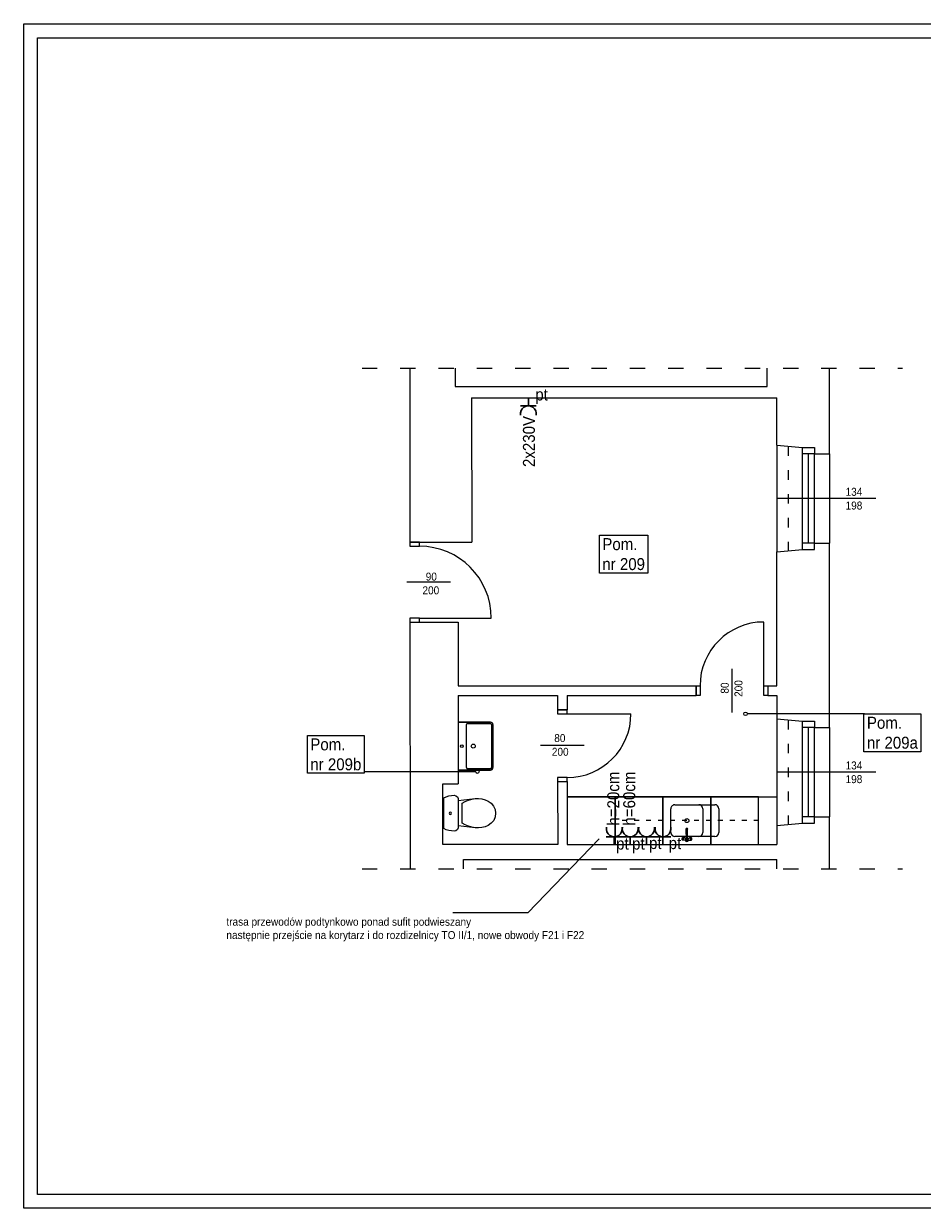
# Model space of a CAD drawing. Header units: centimetres. Extents: x 690840 to 714026, y 27673 to 40762.
# Tile 4 of 162: x 693553 to 694680, y 36277 to 37762. Entities that reach past the tile are written whole.
import ezdxf

# ---------------------------------------------------------------- set-up
doc = ezdxf.new("R2010")
doc.units = ezdxf.units.CM
doc.linetypes.add('ACAD_ISO03W100', pattern=[30, 12, -18])
for name, color, linetype, lineweight, true_color in [('ELB_gniazda zwykłe', 7, 'Continuous', 30, 0xff0505), ('S3_drzwi_nowe', 7, 'Continuous', 18, 0x00f900), ('S3_opis pomieszczeń', 7, 'Continuous', 0, 0xb5b5b5)]:
    doc.layers.add(name, color=color, linetype=linetype, lineweight=lineweight, true_color=true_color)
doc.layers.add('Obrys powierzchni', color=50, linetype='Continuous', lineweight=9, plot=False)
for name, color, linetype, lineweight in [('P-SANR-FIXT', 7, 'Continuous', 5), ('Przekroje', 253, 'Continuous', 20), ('Przekrojowa', 253, 'Continuous', 25), ('S3_drzwi_istniejące', 7, 'Continuous', 0), ('S3_meble wbudowane', 252, 'Continuous', 25), ('S3_okna', 253, 'Continuous', 9), ('S3_rozdzielnice', 1, 'Continuous', 5), ('S3_urządzenia sanitarne', 253, 'Continuous', 25), ('Widokowa', 140, 'Continuous', 9), ('Wyposazenie', 31, 'Continuous', 9)]:
    doc.layers.add(name, color=color, linetype=linetype, lineweight=lineweight)
doc.styles.add('ARIELCE', font='arial.ttf', dxfattribs={"width": 0.9})

# ---------------------------------------------------------------- blocks, each defined once
blk = doc.blocks.new('zw$7334')
at = {"layer": 'S3_okna', "ltscale": 1.6, "insert": (-30.9, 13.4), "char_height": 10, "width": 42.363, "attachment_point": 3, "rotation": 0.019, "style": 'ARIELCE', "bg_fill": 2}
blk.add_mtext('{\\fArial|b0|i0|c238|p34;134}', dxfattribs=at)
at = {"layer": 'S3_okna', "ltscale": 1.6, "insert": (-30.9, -3.8), "char_height": 10, "width": 42.363, "attachment_point": 3, "rotation": 0.019, "style": 'ARIELCE'}
blk.add_mtext('{\\fArial|b0|i0|c238|p34;198}', dxfattribs=at)
blk = doc.blocks.new('zw$B2BC')
at = {"layer": 'Przekroje', "ltscale": 1.6}
for points in [[(0, 0), (32.2, -3.1), (47, -3.1), (47, -10.9), (66, -10.9)], [(0, -134), (32.2, -130.9), (47, -130.9), (47, -123.1), (66, -123.1)]]:
    blk.add_lwpolyline(points, dxfattribs=at)
at = {"layer": 'S3_okna'}
for p, q in [((0, 0), (0, -134)), ((32.2, -130.9), (32.2, -3.1)), ((47, -10.9), (32.2, -10.9)), ((39.6, -123.1), (39.6, -10.9)), ((47, -123.1), (47, -10.9)), ((66, -10.9), (66, -123.1)), ((47, -123.1), (32.2, -123.1))]:
    blk.add_line(p, q, dxfattribs=at)
at = {"layer": 'S3_okna', "ltscale": 1.6}
blk.add_line((124, -67), (0, -67), dxfattribs=at)
at = {"layer": 'S3_okna'}
for points in [[(0, 0), (32.2, -3.1), (47, -3.1), (47, -10.9), (66, -10.9)], [(0, -134), (32.2, -130.9), (47, -130.9), (47, -123.1), (66, -123.1)]]:
    blk.add_lwpolyline(points, dxfattribs=at)
blk = doc.blocks.new('zw$C904')
at = {"layer": 'Wyposazenie', "color": 253, "linetype": 'Continuous'}
for p, q in [((-12.6, 61.9), (-16.1, 58.7)), ((-8.4, 64), (-12.6, 61.9)), ((-3.8, 64.9), (-8.4, 64)), ((0.9, 64.5), (-3.8, 64.9)), ((5.3, 62.9), (0.9, 64.5)), ((9.1, 60.2), (5.3, 62.9)), ((12, 56.6), (9.1, 60.2)), ((-20.8, 46.6), (-21, 42.4)), ((-19.9, 50.8), (-20.8, 46.6)), ((-18.5, 54.8), (-19.9, 50.8)), ((-16.1, 58.7), (-18.5, 54.8)), ((13.9, 52.7), (12, 56.6)), ((15.2, 48.7), (13.9, 52.7)), ((15.9, 44.5), (15.2, 48.7)), ((-21, 42.4), (-20.6, 38.2)), ((-20.6, 38.2), (-17, 17.2)), ((-20.6, 38.2), (-19.6, 33.9)), ((-19.6, 33.9), (-18.1, 29.9)), ((-18.1, 29.9), (-16.2, 26)), ((13.1, 27.7), (14.5, 31.8)), ((14.5, 31.8), (15.5, 36)), ((14.9, 19), (16, 40.3)), ((15.5, 36), (16, 40.3)), ((16, 40.3), (15.9, 44.5)), ((-21.5, 15.8), (-22.8, 13.9)), ((-19.4, 17), (-21.5, 15.8)), ((-17, 17.2), (-19.4, 17)), ((14.9, 19), (-17, 17.2)), ((-16.2, 26), (-13.8, 22.3)), ((-13.8, 22.3), (11.1, 23.8)), ((11.1, 23.8), (13.1, 27.7)), ((17.3, 19.1), (14.9, 19)), ((19.5, 18.2), (17.3, 19.1)), ((21, 16.5), (19.5, 18.2)), ((21.7, 14.2), (21, 16.5)), ((-22.8, 13.9), (-23.2, 11.6)), ((-23.2, 11.6), (-22.8, 8.3)), ((-22.8, 8.3), (-22, 5)), ((-22, 5), (-20.8, 1.9)), ((-20.8, 1.9), (-19.3, -1.1)), ((-19.3, -1.1), (19.3, 1.1)), ((19.3, 1.1), (20.5, 4.3)), ((20.5, 4.3), (21.3, 7.5)), ((21.3, 7.5), (21.7, 10.9)), ((21.7, 10.9), (21.7, 14.2))]:
    blk.add_line(p, q, dxfattribs=at)
blk.add_circle((-0.5, 8.2), 1.5, dxfattribs=at)
blk = doc.blocks.new('PLM_Washbasin_2D - PLM_Washbasin_Wall_Mounted_Rectangle_600x450-V80-PARTER PW 1do50 - C')
at = {"layer": 'P-SANR-FIXT', "color": 8, "true_color": 0x808080}
for p, q in [((-30, -1.5), (-30, -42)), ((-30, -42), (-30, -1.5)), ((-28.5, -42), (-28.5, -13.5)), ((-27, -12), (27, -12)), ((28.5, -13.5), (28.5, -42)), ((30, -42), (30, -1.5)), ((30, -1.5), (30, -42)), ((27, -43.5), (-27, -43.5)), ((-27, -45), (27, -45)), ((27, -45), (-27, -45))]:
    blk.add_line(p, q, dxfattribs=at)
for centre, radius in [((0, -6), 1.75), ((0, -20.5), 2.5)]:
    blk.add_circle(centre, radius, dxfattribs=at)
for centre, radius, start, end in [((-27, -13.5), 1.5, 90, 180), ((27, -13.5), 1.5, 360, 90), ((-27, -42), 3, 180, 270), ((-27, -42), 3, 180, 270), ((-27, -42), 1.5, 180, 270), ((27, -42), 3, 270, 360), ((27, -42), 3, 270, 0), ((27, -42), 1.5, 270, 0)]:
    blk.add_arc(centre, radius, start, end, dxfattribs=at)
blk = doc.blocks.new('230')
at = {"layer": 'ELB_gniazda zwykłe'}
for p, q in [((698711.8, 39872.3), (698721.8, 39872.3)), ((698721.8, 39882.3), (698721.8, 39862.3))]:
    blk.add_line(p, q, dxfattribs=at)
blk.add_arc((698731.8, 39872.3), 10, 79.5705, 280.3483, dxfattribs=at)
blk = doc.blocks.new('230n')
at = {"layer": 'ELB_gniazda zwykłe', "color": 5}
for p, q in [((694053.8, 39933.2), (694053.8, 39913.2)), ((694043.8, 39923.2), (694053.8, 39923.2))]:
    blk.add_line(p, q, dxfattribs=at)
blk.add_arc((694063.8, 39923.1), 10, 79.5705, 280.3483, dxfattribs=at)

msp = doc.modelspace()

# ---------------------------------------------------------------- linework, layer by layer
at = {"layer": 'Obrys powierzchni', "ltscale": 1.6}
for points in [[(693552.6, 37762.3), (695652.6, 37762.3), (695652.6, 36277.3), (693552.6, 36277.3)], [(693570.1, 37744.8), (695635.1, 37744.8), (695635.1, 36294.8), (693570.1, 36294.8)]]:
    msp.add_lwpolyline(points, close=True, dxfattribs=at)
at = {"layer": 'Przekrojowa', "color": 8, "ltscale": 1.6}
for p, q in [((694036.9, 37330.3), (694037, 37112.3)), ((694093.7, 37330.6), (694093.8, 37307.6)), ((694485.2, 37307.6), (694485.2, 37330.3)), ((694563.2, 37223.2), (694563.2, 37330.3)), ((694093.8, 37307.6), (694485.2, 37307.6)), ((694114.4, 37293.3), (694114.5, 37112.3)), ((694114.4, 37293.3), (694497.2, 37293.3)), ((694497.2, 37234.1), (694497.2, 37293.3)), ((694037, 37112.3), (694114.5, 37112.3)), ((694563.2, 36880.2), (694563.2, 37111)), ((694497.2, 36932.3), (694497.2, 37100.1)), ((694037, 37012.3), (694037.2, 36702.7)), ((694037, 37012.3), (694097.5, 37012.3)), ((694097.5, 37012.3), (694097.4, 36932.3)), ((694097.4, 36932.3), (694395.8, 36932.3)), ((694395.8, 36932.3), (694395.8, 36920.3)), ((694485.8, 36932.3), (694497.2, 36932.3)), ((694485.8, 36932.3), (694485.8, 36920.3)), ((694097.5, 36920.3), (694222.2, 36920.3)), ((694097.5, 36920.3), (694097.5, 36809.3)), ((694222.2, 36920.3), (694222.2, 36902.3)), ((694234.2, 36920.3), (694395.8, 36920.3)), ((694234.2, 36920.3), (694234.2, 36902.3)), ((694485.8, 36920.3), (694497.2, 36920.3)), ((694497.2, 36920.3), (694497.2, 36891.1)), ((694222.2, 36902.3), (694234.2, 36902.3)), ((694078.3, 36733.3), (694078.3, 36809.3)), ((694078.3, 36809.3), (694097.5, 36809.3)), ((694222.2, 36812.3), (694222.3, 36733.3)), ((694222.2, 36812.3), (694234.2, 36812.3)), ((694234.2, 36812.3), (694234.3, 36733.3)), ((694497.2, 36757.1), (694497.2, 36733.3)), ((694563.2, 36702.7), (694563.2, 36768)), ((694222.3, 36733.3), (694078.3, 36733.3)), ((694234.3, 36733.3), (694497.2, 36733.3)), ((694104.2, 36714.7), (694497.2, 36714.7)), ((694104.2, 36702.7), (694104.2, 36714.7)), ((694497.2, 36702.7), (694497.2, 36714.7))]:
    msp.add_line(p, q, dxfattribs=at)
at = {"layer": 'S3_drzwi_istniejące', "color": 8}
for p, q in [((694088, 37062.3), (694033, 37062.3)), ((694049, 37017.3), (694139, 37017.3))]:
    msp.add_line(p, q, dxfattribs=at)
for points in [[(694037, 37112.3), (694037, 37107.3), (694049, 37107.3), (694049, 37112.3)], [(694037, 37017.3), (694037, 37012.3), (694049, 37012.3), (694049, 37017.3)]]:
    msp.add_lwpolyline(points, close=True, dxfattribs=at)
msp.add_arc((694049, 37017.3), 90, 360, 90, dxfattribs=at)
at = {"layer": 'S3_drzwi_nowe', "color": 8}
for p, q in [((694480.8, 36932.3), (694480.8, 37012.3)), ((694440.8, 36953.8), (694440.8, 36898.8)), ((694234.2, 36897.3), (694314.2, 36897.3)), ((694255.7, 36857.3), (694200.7, 36857.3))]:
    msp.add_line(p, q, dxfattribs=at)
for points in [[(694395.8, 36932.3), (694400.8, 36932.3), (694400.8, 36920.3), (694395.8, 36920.3)], [(694480.8, 36932.3), (694485.8, 36932.3), (694485.8, 36920.3), (694480.8, 36920.3)], [(694234.2, 36897.3), (694234.2, 36902.3), (694222.2, 36902.3), (694222.2, 36897.3)], [(694234.2, 36812.3), (694234.2, 36817.3), (694222.2, 36817.3), (694222.2, 36812.3)]]:
    msp.add_lwpolyline(points, close=True, dxfattribs=at)
for centre, start, end in [((694480.8, 36932.3), 90, 180), ((694234.2, 36897.3), 270, 0)]:
    msp.add_arc(centre, 80, start, end, dxfattribs=at)
at = {"layer": 'S3_meble wbudowane', "color": 8, "lineweight": -3, "ltscale": 1.6}
msp.add_line((694234.3, 36793.3), (694497.2, 36793.3), dxfattribs=at)
for points in [[(694234.3, 36733.3), (694294.3, 36733.3), (694294.3, 36793.3), (694234.3, 36793.3)], [(694294.3, 36733.3), (694354.3, 36733.3), (694354.3, 36793.3), (694294.3, 36793.3)], [(694354.3, 36733.3), (694414.3, 36733.3), (694414.3, 36793.3), (694354.3, 36793.3)], [(694414.3, 36733.3), (694474.3, 36733.3), (694474.3, 36793.3), (694414.3, 36793.3)]]:
    msp.add_lwpolyline(points, close=True, dxfattribs=at)
at = {"layer": 'S3_meble wbudowane', "color": 8, "linetype": 'ACAD_ISO03W100', "lineweight": -3, "ltscale": 0.5}
for points in [[(694354.3, 36763.3), (694294.3, 36763.3), (694294.3, 36733.3), (694354.3, 36733.3)], [(694414.3, 36763.3), (694354.3, 36763.3), (694354.3, 36733.3), (694414.3, 36733.3)], [(694474.3, 36763.3), (694414.3, 36763.3), (694414.3, 36733.3), (694474.3, 36733.3)]]:
    msp.add_lwpolyline(points, close=True, dxfattribs=at)
at = {"layer": 'S3_okna', "color": 8, "linetype": 'ACAD_ISO03W100'}
for p, q in [((694511.2, 37232.7), (694511.2, 37101.4)), ((694511.2, 37232.7), (694511.2, 37101.4)), ((694511.2, 36889.7), (694511.2, 36758.4))]:
    msp.add_line(p, q, dxfattribs=at)
at = {"layer": 'S3_opis pomieszczeń', "color": 8}
msp.add_line((693972.5, 36824.8), (694119.3, 36824.8), dxfattribs=at)
for centre in [(694457.9, 36897.2), (694121.5, 36824.8)]:
    msp.add_circle(centre, 2.22, dxfattribs=at)
at = {"layer": 'S3_rozdzielnice', "color": 7, "lineweight": -3, "ltscale": 1.6}
for p, q in [((694274.2, 36740.3), (694185, 36647.9)), ((694185, 36647.9), (694091, 36647.9))]:
    msp.add_line(p, q, dxfattribs=at)
at = {"layer": 'S3_urządzenia sanitarne', "color": 8, "ltscale": 1.6}
for p, q in [((694378.4, 36740.4), (694378.5, 36740.9)), ((694378.4, 36740), (694378.4, 36740.4)), ((694378.4, 36739.6), (694378.4, 36740)), ((694378.4, 36739.3), (694378.4, 36739.6)), ((694378.6, 36739.2), (694378.4, 36739.3)), ((694378.7, 36738.9), (694378.4, 36739.3)), ((694378.5, 36740.9), (694378.7, 36741.4)), ((694378.7, 36739.3), (694378.6, 36739.2)), ((694378.7, 36741.4), (694378.8, 36741.8)), ((694378.9, 36739.4), (694378.7, 36739.3)), ((694378.8, 36741.8), (694379, 36742.1)), ((694379.1, 36739.8), (694378.9, 36739.4)), ((694379, 36742.1), (694379.2, 36742.3)), ((694379.3, 36739), (694379, 36738.8)), ((694379.3, 36740.2), (694379.1, 36739.8)), ((694379.7, 36742.6), (694379.2, 36742.3)), ((694379.2, 36742.3), (694379.4, 36742.3)), ((694379.5, 36740.6), (694379.3, 36740.2)), ((694379.5, 36739.4), (694379.3, 36739)), ((694379.4, 36742.3), (694379.5, 36742.2)), ((694379.5, 36742.2), (694379.6, 36741.9)), ((694379.6, 36741.1), (694379.5, 36740.6)), ((694379.8, 36739.9), (694379.5, 36739.4)), ((694379.6, 36741.9), (694379.6, 36741.6)), ((694379.6, 36741.6), (694379.6, 36741.1)), ((694379.7, 36742.6), (694379.9, 36742.6)), ((694379.9, 36740.5), (694379.8, 36739.9)), ((694379.9, 36742.6), (694380, 36742.5)), ((694382.6, 36741.1), (694379.9, 36742.6)), ((694380.1, 36741.1), (694379.9, 36740.5)), ((694380, 36742.5), (694380.1, 36742.1)), ((694380.1, 36742.1), (694380.1, 36741.7)), ((694380.1, 36741.7), (694380.1, 36741.1)), ((694382.4, 36739.1), (694382.3, 36738.9)), ((694382.9, 36738.7), (694382.3, 36738.9)), ((694382.5, 36739.4), (694382.4, 36739.1)), ((694382.6, 36739.8), (694382.5, 36739.4)), ((694382.6, 36741.1), (694382.7, 36741)), ((694382.7, 36740.2), (694382.6, 36739.8)), ((694382.7, 36741), (694382.7, 36740.8)), ((694383.3, 36740.6), (694382.7, 36740.8)), ((694382.7, 36740.8), (694382.8, 36740.5)), ((694382.8, 36740.5), (694382.7, 36740.2)), ((694383.7, 36739.3), (694383.6, 36752.8)), ((694383.7, 36741.5), (694383.7, 36741.5)), ((694385, 36739.3), (694385, 36752.8)), ((694385, 36741.5), (694385, 36741.5)), ((694385.3, 36740.6), (694385.9, 36740.8)), ((694385.8, 36738.8), (694386.4, 36738.9)), ((694385.9, 36740.8), (694386, 36741)), ((694385.9, 36740.5), (694385.9, 36740.8)), ((694386, 36740.2), (694385.9, 36740.5)), ((694386, 36741), (694386.1, 36741.1)), ((694386, 36739.8), (694386, 36740.2)), ((694386.2, 36739.5), (694386, 36739.8)), ((694386.1, 36741.1), (694388.8, 36742.6)), ((694386.3, 36739.1), (694386.2, 36739.5)), ((694386.4, 36738.9), (694386.3, 36739.1)), ((694386.6, 36738.8), (694386.4, 36738.9)), ((694388.6, 36742.2), (694388.7, 36742.5)), ((694388.6, 36741.7), (694388.6, 36742.2)), ((694388.6, 36741.1), (694388.6, 36741.7)), ((694388.7, 36740.5), (694388.6, 36741.1)), ((694388.7, 36742.5), (694388.8, 36742.6)), ((694388.9, 36739.9), (694388.7, 36740.5)), ((694388.8, 36742.6), (694389, 36742.6)), ((694389.2, 36739.4), (694388.9, 36739.9)), ((694389, 36742.6), (694389.5, 36742.3)), ((694389.1, 36742), (694389.2, 36742.2)), ((694389.1, 36741.6), (694389.1, 36742)), ((694389.1, 36741.1), (694389.1, 36741.6)), ((694389.2, 36740.7), (694389.1, 36741.1)), ((694389.2, 36742.2), (694389.3, 36742.3)), ((694389.4, 36740.2), (694389.2, 36740.7)), ((694389.4, 36739), (694389.2, 36739.4)), ((694389.3, 36742.3), (694389.5, 36742.3)), ((694389.6, 36739.8), (694389.4, 36740.2)), ((694389.7, 36738.8), (694389.4, 36739)), ((694389.5, 36742.3), (694389.7, 36742.1)), ((694389.8, 36739.5), (694389.6, 36739.8)), ((694389.7, 36742.1), (694389.9, 36741.8)), ((694390, 36739.3), (694389.8, 36739.5)), ((694389.9, 36741.8), (694390, 36741.4)), ((694390, 36738.9), (694389.9, 36738.8)), ((694390, 36741.4), (694390.2, 36740.9)), ((694390, 36738.9), (694390.3, 36739.4)), ((694390.1, 36739.2), (694390, 36739.3)), ((694390.3, 36739.4), (694390.1, 36739.2)), ((694390.2, 36740.9), (694390.3, 36740.4)), ((694390.3, 36740.4), (694390.3, 36740)), ((694390.3, 36740), (694390.3, 36739.6)), ((694390.3, 36739.6), (694390.3, 36739.4)), ((694378.8, 36738.7), (694378.7, 36738.9)), ((694379, 36738.8), (694378.8, 36738.7)), ((694382, 36738.7), (694378.8, 36738.7)), ((694382.1, 36738.8), (694382, 36738.7)), ((694382.3, 36738.9), (694382.1, 36738.8)), ((694386.7, 36738.7), (694386.6, 36738.8)), ((694386.7, 36738.7), (694389.9, 36738.8)), ((694389.9, 36738.8), (694389.7, 36738.8))]:
    msp.add_line(p, q, dxfattribs=at)
for points in [[(694364.3, 36748.3), (694364.3, 36778.3)], [(694369.3, 36783.3), (694419.3, 36783.3)], [(694404.3, 36778.3), (694404.3, 36748.3)], [(694424.3, 36778.3), (694424.3, 36748.3)], [(694383.6, 36753.3), (694384, 36753.8), (694384.6, 36753.8), (694385, 36753.3)], [(694419.3, 36743.3), (694369.3, 36743.3)], [(694383.6, 36752.4), (694383.6, 36753.2), (694384.3, 36753.6), (694385.1, 36753.2), (694385, 36752.4)], [(694383.6, 36752.8), (694384, 36753.4), (694384.7, 36753.4), (694385, 36752.8)]]:
    msp.add_lwpolyline(points, dxfattribs=at)
msp.add_circle((694384.3, 36763.3), 2.5, dxfattribs=at)
for centre, radius, start, end in [((694369.3, 36778.3), 5, 90.1318, 180.1318), ((694399.3, 36778.3), 5, 359.8682, 89.8682), ((694419.3, 36778.3), 5, 359.8682, 89.8682), ((694369.3, 36748.3), 5, 179.8682, 269.8682), ((694384.3, 36739.3), 2.24, 107.804, 136.7153), ((694384.3, 36739.3), 1.2, 124.6499, 55.6137), ((694384.3, 36739.3), 0.8, 148.3435, 31.9201), ((694384.3, 36739.3), 0.68, 180.1318, 0.1318), ((694384.3, 36739.3), 2.24, 43.5482, 72.4596), ((694399.3, 36748.3), 5, 270.1318, 0.1318), ((694419.3, 36748.3), 5, 270.1318, 0.1318), ((694384.3, 36739.3), 2.24, 193.5482, 346.7153)]:
    msp.add_arc(centre, radius, start, end, dxfattribs=at)
at = {"layer": 'Widokowa', "color": 8, "linetype": 'ACAD_ISO03W100', "ltscale": 1.6}
for points in [[(693976.9, 37330.3), (694654.7, 37330.3)], [(693976.9, 36702.7), (694654.7, 36702.7)]]:
    msp.add_lwpolyline(points, dxfattribs=at)

# ---------------------------------------------------------------- block references
at = {"layer": 'P-SANR-FIXT', "color": 8, "rotation": 89.99999999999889}
msp.add_blockref('PLM_Washbasin_2D - PLM_Washbasin_Wall_Mounted_Rectangle_600x450-V80-PARTER PW 1do50 - C', (694096, 36856.7), dxfattribs=at)
at = {"layer": 'S3_rozdzielnice', "lineweight": -3, "ltscale": 1.6}
for p, rotation in [((654313.2, 736005.1), 270), ((734206, -661978.6), 90), ((734226.6, -661978.6), 90)]:
    msp.add_blockref('230', p, dxfattribs=dict(at, rotation=rotation))
at = {"layer": 'S3_rozdzielnice', "color": 7, "lineweight": -3, "ltscale": 1.6, "rotation": 90}
for p in [(734216.4, -657310.6), (734236.4, -657310.6)]:
    msp.add_blockref('230n', p, dxfattribs=at)
at = {"layer": 'Wyposazenie', "color": 8, "linetype": 'Continuous', "xscale": -1, "rotation": 273.3502212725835}
msp.add_blockref('zw$C904', (694079.5, 36772.6), dxfattribs=at)

# ---------------------------------------------------------------- texts
at = {"layer": 'S3_drzwi_istniejące', "color": 8, "char_height": 10, "attachment_point": 3, "rotation": 359.9753, "style": 'ARIELCE'}
for s, insert, width in [('{\\fArial|b0|i0|c238|p34;90}', (694070.8, 37074.2), 18.526), ('{\\fArial|b0|i0|c238|p34;200}', (694073.7, 37057), 19.356)]:
    msp.add_mtext(s, dxfattribs=dict(at, insert=insert, width=width))
at = {"layer": 'S3_drzwi_nowe', "color": 8, "char_height": 10, "style": 'ARIELCE'}
for s, insert, width, attachment_point, rotation in [('{\\fArial|b0|i0|c238|p34;80}', (694426.8, 36936.5), 18.526, 3, 89.9753), ('{\\fArial|b0|i0|c238|p34;200}', (694444, 36939.4), 19.356, 3, 89.9753), ('{\\fArial|b0|i0|c238|p34;80}', (694218, 36871.8), 18.526, 1, 0.0247), ('{\\fArial|b0|i0|c238|p34;200}', (694215, 36854.6), 19.356, 1, 0.0247)]:
    msp.add_mtext(s, dxfattribs=dict(at, insert=insert, width=width, attachment_point=attachment_point, rotation=rotation))
at = {"layer": 'S3_rozdzielnice', "attachment_point": 1, "style": 'ARIELCE'}
for s, insert, char_height, width, rotation in [('{\\fArial|b0|i0|c238|p34;\\C7;pt}', (694194.2, 37305), 15, 1448.126, 359.981), ('{\\fArial|b0|i0|c238|p34;\\C7;2x230V}', (694178.7, 37206.6), 15, 1448.126, 89.981), ('{\\fArial|b0|i0|c238|p34;\\C7;h=20cm}', (694284.5, 36757.1), 15, 1448.126, 89.981), ('{\\fArial|b0|i0|c238|p34;\\C7;h=60cm}', (694304.5, 36757.1), 15, 1448.126, 89.981), ('{\\fArial|b0|i0|c238|p34;\\C7;pt}', (694295.6, 36742), 15, 1448.126, 359.981), ('{\\fArial|b0|i0|c238|p34;\\C7;pt}', (694315.6, 36742), 15, 1448.126, 359.981), ('{\\fArial|b0|i0|c238|p34;\\C7;pt}', (694336.9, 36742.7), 15, 1448.126, 359.981), ('{\\fArial|b0|i0|c238|p34;\\C7;pt}', (694361.5, 36742.6), 15, 1448.126, 359.981), ('{\\A1;\\fArial|b0|i0|c238|p34;\\C7;trasa przewodów podtynkowo ponad sufit podwieszany ^Jnastępnie przejście na korytarz i do rozdizelnicy TO II/1, nowe obwody F21 i F22}', (693806.9, 36641.6), 10.0021, 965.619, 359.981)]:
    msp.add_mtext(s, dxfattribs=dict(at, insert=insert, char_height=char_height, width=width, rotation=rotation))

# ---------------------------------------------------------------- next in the draw order: block references
at = {"layer": 'S3_okna', "color": 8, "rotation": 1.443443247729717e-05}
msp.add_blockref('zw$7334', (694635.2, 37167.1), dxfattribs=at)

# ---------------------------------------------------------------- next in the draw order: texts
at = {"layer": 'S3_opis pomieszczeń', "color": 8, "char_height": 7.5, "attachment_point": 1, "style": 'ARIELCE', "bg_fill": 18}
for s, insert in [('{\\fArial|b0|i0|c238|p34;\\H2x;Pom.\\Pnr 209}', (694278.3, 37117.4)), ('{\\fArial|b0|i0|c238|p34;\\H2x;Pom.\\Pnr 209a}', (694610.1, 36893.5)), ('{\\fArial|b0|i0|c238|p34;\\H2x;Pom.\\Pnr 209b}', (693912.1, 36866.4))]:
    msp.add_mtext(s, dxfattribs=dict(at, insert=insert))

# ---------------------------------------------------------------- next in the draw order: linework, layer by layer
at = {"layer": 'S3_opis pomieszczeń', "color": 8}
msp.add_line((694606.9, 36897.2), (694460.2, 36897.2), dxfattribs=at)

# ---------------------------------------------------------------- next in the draw order: block references
at = {"layer": 'S3_okna', "color": 8}
for p, rotation in [((694635.2, 37167.1), 1.443443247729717e-05), ((694635.2, 36824.1), 1.443429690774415e-05)]:
    msp.add_blockref('zw$7334', p, dxfattribs=dict(at, rotation=rotation))

# ---------------------------------------------------------------- next in the draw order: block references
for name, p, rotation in [('zw$B2BC', (694497.2, 37234.1), 359.9999999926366), ('zw$7334', (694635.2, 36824.1), 1.443429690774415e-05)]:
    msp.add_blockref(name, p, dxfattribs=dict(at, rotation=rotation))

# ---------------------------------------------------------------- next in the draw order: block references
at = {"layer": 'S3_okna', "color": 8, "rotation": 359.999999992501}
msp.add_blockref('zw$B2BC', (694497.2, 36891.1), dxfattribs=at)

doc.saveas('drawing.dxf')
